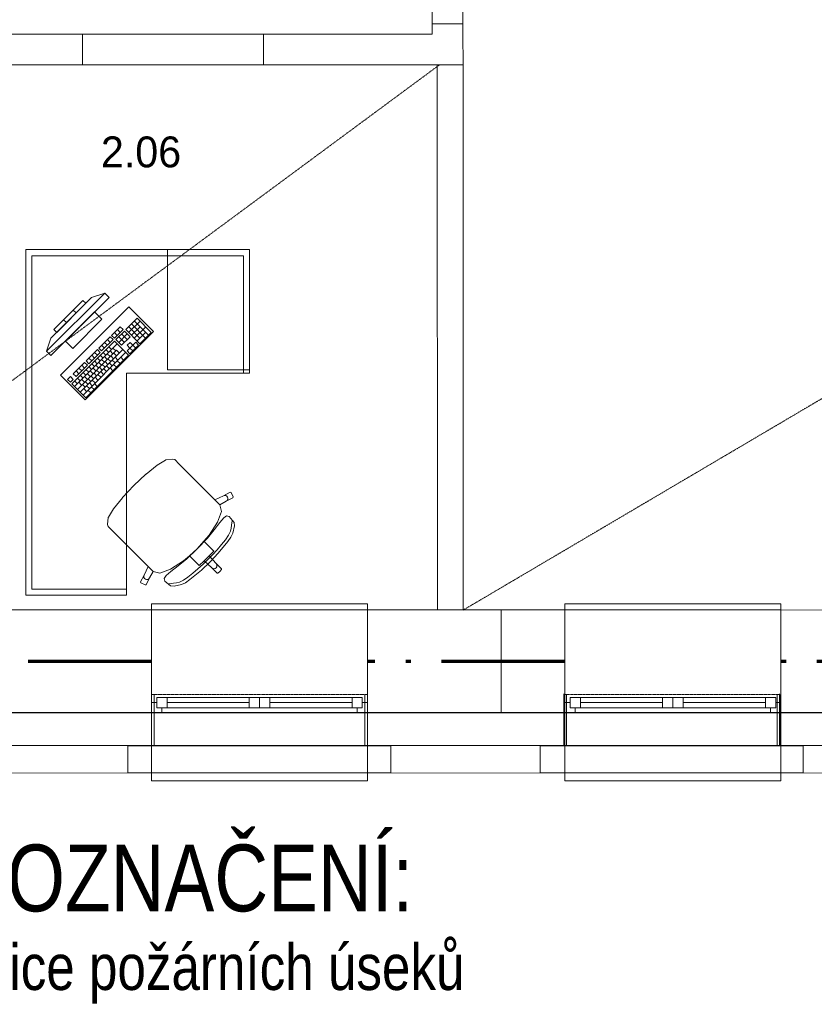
# Model space of a CAD drawing. Header units: millimetres. Extents: x -21032 to 287, y -6254 to 19135.
# Tile 5 of 12: x -9684 to -5819, y -1067 to 3720. Entities that reach past the tile are written whole.
import ezdxf

# ---------------------------------------------------------------- set-up
doc = ezdxf.new("R2010")
doc.units = ezdxf.units.MM
doc.header["$MEASUREMENT"] = 0
doc.set_wipeout_variables(frame=1)
for name, pattern in [('ACAD_ISO10W100', [18.5, 12, -3, 0.5, -3]), ('Wipeout_Contour', [1000, 0, -1000]), ('Čerchovaná M', [4.5, 2.5, -0.85, 0.3, -0.85]), ('Čerchovaná S', [3.5, 1.5, -0.85, 0.3, -0.85]), ('Čárkovaná M', [4.5, 2.5, -2])]:
    doc.linetypes.add(name, pattern=pattern)
for name, color, linetype, lineweight in [('7._2.NP (2)_2_Konstrukce - nosné', 252, 'Continuous', 0), ('7._2.NP (2)_2_Nové_3D prvky fasada nove', 252, 'Continuous', 0), ('7._2.NP (2)_2_Nové_Interiér - nábytek', 252, 'Continuous', 0), ('7._2.NP (2)_2_Nové_Konstrukce - nosné', 252, 'Continuous', 0), ('7._2.NP (2)_2_Nové_Otvory – Okna', 252, 'Continuous', 0), ('7._2.NP (2)_2_Nové_Výplně - Povrchové', 252, 'Continuous', 0), ('7._2.NP (2)_2_Nové_VÝTAH VAR 1', 252, 'Continuous', 0), ('7._2.NP (2)_2_Zóny', 252, 'Continuous', 0), ('Pož_text', 1, 'Continuous', 35), ('Pož_úseky', 5, 'ACAD_ISO10W100', 70)]:
    doc.layers.add(name, color=color, linetype=linetype, lineweight=lineweight)
doc.styles.add('GENEROVANÝ_STYL_1', font='txt')
doc.styles.add('PBŘ popis', font='arial.ttf', dxfattribs={"width": 0.8})

msp = doc.modelspace()

# ---------------------------------------------------------------- linework, layer by layer
at = {"layer": '7._2.NP (2)_2_Konstrukce - nosné', "linetype": 'Continuous'}
for p, q in [((-7678, 3699.4), (-7528, 3699.4)), ((-9378.6, 3499.7), (-9378.6, 3649.7)), ((-8498.6, 3499.7), (-8498.6, 3649.7)), ((-9042.8, 399.9), (-9042.8, 849.9)), ((-7341.6, 549.9), (-7341.6, 849.9)), ((-7031.9, 399.9), (-7031.8, 849.9)), ((-5981.9, 399.9), (-5981.8, 849.9)), ((-7341.6, 499.9), (-7341.6, 549.9)), ((-7341.6, 349.9), (-7341.6, 499.9)), ((-9042.8, 349.9), (-9042.8, 399.9)), ((-7031.9, 349.9), (-7031.9, 399.9)), ((-5981.9, 349.9), (-5981.9, 399.9))]:
    msp.add_line(p, q, dxfattribs=at)
at = {"layer": '7._2.NP (2)_2_Konstrukce - nosné', "linetype": 'Continuous', "flags": 128}
for points in [[(-7678, 3699.4), (-7678, 3649.7)], [(-7528, 3649.7), (-7528, 3699.4)], [(-9378.6, 3649.7), (-9736.1, 3649.7)], [(-7678, 3649.7), (-8498.6, 3649.7)], [(-7527.9, 3499.7), (-7528, 3649.7)], [(-9736.1, 3499.7), (-9378.6, 3499.7)], [(-8498.6, 3499.7), (-7527.9, 3499.7)], [(-9042.8, 849.9), (-11381.4, 850)], [(-7031.8, 849.9), (-7341.6, 849.9)], [(-5031.6, 849.8), (-5981.8, 849.9)], [(-11381.4, 350), (-9042.8, 349.9)], [(-7341.6, 349.9), (-7031.9, 349.9)], [(-5981.9, 349.9), (-5031.6, 349.8)]]:
    msp.add_lwpolyline(points, dxfattribs=at)
at = {"layer": '7._2.NP (2)_2_Nové_3D prvky fasada nove', "linetype": 'Continuous'}
for p, q in [((-9030.1, 439), (-9042.8, 439)), ((-7992.8, 439), (-8005.5, 439)), ((-7024.6, 439), (-7037.3, 439)), ((-5987.3, 439), (-6000, 439))]:
    msp.add_line(p, q, dxfattribs=at)
at = {"layer": '7._2.NP (2)_2_Nové_3D prvky fasada nove', "linetype": 'Continuous', "flags": 128}
for points in [[(-7678.1, 3759.7), (-7678, 3699.4)], [(-7528, 3699.4), (-7528.1, 3759.8)], [(-8498.6, 3649.7), (-9378.6, 3649.7)], [(-9378.6, 3499.7), (-8498.6, 3499.7)], [(-7341.6, 849.9), (-7992.8, 849.9)], [(-7992.8, 349.9), (-7992.8, 849.9)], [(-7992.8, 349.9), (-7341.6, 349.9)]]:
    msp.add_lwpolyline(points, dxfattribs=at)
at = {"layer": '7._2.NP (2)_2_Nové_3D prvky fasada nove', "linetype": 'Čerchovaná M', "flags": 128}
for points in [[(-9030.1, 439), (-9042.8, 439)], [(-9042.8, 439), (-7992.8, 439)], [(-8005.5, 439), (-7992.8, 439)], [(-7024.6, 439), (-7037.3, 439)], [(-7037.3, 439), (-5987.3, 439)], [(-6000, 439), (-5987.3, 439)]]:
    msp.add_lwpolyline(points, dxfattribs=at)
at = {"layer": '7._2.NP (2)_2_Nové_Interiér - nábytek', "linetype": 'Continuous'}
for p, q in [((-9654.7, 2601.7), (-9624.7, 2601.7)), ((-9654.7, 2571.7), (-9654.7, 2601.7)), ((-9624.7, 2601.7), (-8595.8, 2601.7)), ((-8965.8, 2016.7), (-8965.8, 2601.7)), ((-8595.8, 2601.7), (-8565.8, 2601.7)), ((-8565.8, 2601.7), (-8565.8, 2571.7)), ((-9654.7, 951.8), (-9654.7, 2571.7)), ((-8595.8, 2571.7), (-9624.7, 2571.7)), ((-9624.7, 2571.7), (-9624.7, 951.8)), ((-8595.8, 2001.7), (-8595.8, 2571.7)), ((-8565.8, 2571.7), (-8565.8, 2001.7)), ((-9270.6, 2390.6), (-9553.5, 2107.8)), ((-9532.3, 2086.5), (-9249.4, 2369.4)), ((-9532.3, 2171.4), (-9334.3, 2369.4)), ((-9376.7, 2355.2), (-9518.1, 2213.8)), ((-9362.6, 2341.1), (-9376.7, 2355.2)), ((-9270.6, 2390.6), (-9334.3, 2369.4)), ((-9249.4, 2369.4), (-9270.6, 2390.6)), ((-9504, 2199.7), (-9362.6, 2341.1)), ((-9320.1, 2298.7), (-9461.6, 2157.3)), ((-9409.7, 2294), (-9423.8, 2308.1)), ((-9284.8, 2263.3), (-9320.1, 2298.7)), ((-9456.8, 2246.8), (-9471, 2261)), ((-9426.2, 2121.9), (-9284.8, 2263.3)), ((-9112.7, 2268.3), (-9168.1, 2212.9)), ((-9154.3, 2199.2), (-9099, 2254.6)), ((-9058, 2185.9), (-9126.5, 2254.4)), ((-9044.1, 2199.7), (-9112.7, 2268.3)), ((-9518.1, 2213.8), (-9504, 2199.7)), ((-9195.6, 2226.5), (-9237.1, 2185)), ((-9223.4, 2171.3), (-9181.8, 2212.8)), ((-9175, 2206), (-9216.5, 2164.4)), ((-9195.7, 2199), (-9209.4, 2212.7)), ((-9181.8, 2212.8), (-9195.6, 2226.5)), ((-9147.6, 2178.5), (-9175, 2206)), ((-9168.1, 2212.9), (-9099.5, 2144.3)), ((-9099.4, 2171.9), (-9154.2, 2226.7)), ((-9140.6, 2185.5), (-9099.1, 2227)), ((-9071.8, 2172), (-9140.4, 2240.6)), ((-9126.9, 2171.8), (-9071.5, 2227.1)), ((-9553.5, 2107.8), (-9532.3, 2171.4)), ((-9461.6, 2157.3), (-9426.2, 2121.9)), ((-9223.5, 2157.5), (-9431.2, 1949.8)), ((-9244, 2178.1), (-9299.4, 2122.7)), ((-9285.7, 2109), (-9230.3, 2164.4)), ((-9244.2, 2150.5), (-9257.9, 2164.2)), ((-9230.3, 2164.4), (-9244, 2178.1)), ((-9237.1, 2185), (-9223.4, 2171.3)), ((-9154.9, 2088.9), (-9223.5, 2157.5)), ((-9209.5, 2185.1), (-9223.2, 2198.8)), ((-9216.5, 2164.4), (-9189.1, 2137)), ((-9202.8, 2150.7), (-9161.3, 2192.3)), ((-9175.3, 2150.9), (-9202.7, 2178.3)), ((-9189.1, 2137), (-9147.6, 2178.5)), ((-9161.4, 2164.7), (-9188.8, 2192.1)), ((-9113.2, 2158), (-9071.7, 2199.6)), ((-9099.5, 2144.3), (-9044.1, 2199.7)), ((-9553.5, 2107.8), (-9532.3, 2086.5)), ((-9417.4, 1936.1), (-9209.7, 2143.8)), ((-9403.7, 1922.4), (-9213.3, 2112.8)), ((-9390, 1908.7), (-9182.3, 2116.4)), ((-9306.3, 2115.8), (-9361.7, 2060.4)), ((-9292.6, 2102.1), (-9306.3, 2115.8)), ((-9299.4, 2122.7), (-9285.7, 2109)), ((-9271.8, 2122.8), (-9285.6, 2136.5)), ((-9258, 2136.7), (-9271.7, 2150.4)), ((-9251.3, 2102.3), (-9265, 2116)), ((-9237.4, 2116.1), (-9251.1, 2129.8)), ((-9230.6, 2095.5), (-9244.4, 2109.2)), ((-9216.8, 2109.3), (-9230.5, 2123)), ((-9199.6, 2099.1), (-9213.3, 2112.8)), ((-9147.8, 2123.4), (-9161.7, 2109.6)), ((-9161.7, 2109.6), (-9148, 2095.9)), ((-9147.7, 2151), (-9161.5, 2137.1)), ((-9161.5, 2137.1), (-9147.8, 2123.4)), ((-9148, 2095.9), (-9106.4, 2137.4)), ((-9147.8, 2123.4), (-9134, 2137.3)), ((-9134.1, 2109.7), (-9147.8, 2123.4)), ((-9134, 2137.3), (-9147.7, 2151)), ((-9120.1, 2151.1), (-9134, 2137.3)), ((-9120.3, 2123.6), (-9134, 2137.3)), ((-9106.4, 2137.4), (-9120.1, 2151.1)), ((-9376.3, 1894.9), (-9168.6, 2102.7)), ((-9362.6, 1881.2), (-9154.9, 2088.9)), ((-9361.7, 2060.4), (-9348, 2046.7)), ((-9348, 2046.7), (-9292.6, 2102.1)), ((-9334.2, 2060.5), (-9347.9, 2074.2)), ((-9320.3, 2074.4), (-9334, 2088.1)), ((-9306.7, 2046.9), (-9320.4, 2060.6)), ((-9306.5, 2088.2), (-9320.2, 2101.9)), ((-9292.8, 2060.7), (-9306.5, 2074.4)), ((-9279, 2074.6), (-9292.7, 2088.3)), ((-9272.2, 2053.9), (-9285.9, 2067.6)), ((-9265.1, 2088.4), (-9278.8, 2102.1)), ((-9258.3, 2067.8), (-9272.1, 2081.5)), ((-9244.5, 2081.6), (-9258.2, 2095.3)), ((-9241.2, 2057.5), (-9254.9, 2071.2)), ((-9227.3, 2071.4), (-9241, 2085.1)), ((-9220.5, 2050.7), (-9234.2, 2064.4)), ((-9213.5, 2085.2), (-9227.2, 2098.9)), ((-9206.7, 2064.6), (-9220.4, 2078.3)), ((-9196.4, 2047.4), (-9210.1, 2061.1)), ((-9179.1, 2064.7), (-9192.8, 2078.4)), ((-9368.6, 2053.5), (-9424, 1998.1)), ((-9410.3, 1984.3), (-9354.9, 2039.7)), ((-9396.5, 1998.2), (-9410.2, 2011.9)), ((-9382.6, 2012), (-9396.3, 2025.8)), ((-9368.8, 2025.9), (-9382.5, 2039.6)), ((-9354.9, 2039.7), (-9368.6, 2053.5)), ((-9348.2, 2005.3), (-9361.9, 2019)), ((-9334.4, 2019.2), (-9348.1, 2032.9)), ((-9327.6, 1998.5), (-9341.3, 2012.2)), ((-9320.5, 2033), (-9334.2, 2046.7)), ((-9313.7, 2012.4), (-9327.4, 2026.1)), ((-9299.9, 2026.2), (-9313.6, 2039.9)), ((-9296.6, 2002.1), (-9310.3, 2015.8)), ((-9286, 2040.1), (-9299.7, 2053.8)), ((-9282.7, 2016), (-9296.4, 2029.7)), ((-9268.9, 2029.8), (-9282.6, 2043.5)), ((-9262.1, 2009.2), (-9275.8, 2022.9)), ((-9255, 2043.7), (-9268.7, 2057.4)), ((-9248.2, 2023), (-9261.9, 2036.7)), ((-9234.4, 2036.9), (-9248.1, 2050.6)), ((-9231, 2012.8), (-9244.8, 2026.5)), ((-9213.7, 2030.1), (-9227.4, 2043.8)), ((-8565.8, 2016.7), (-8965.8, 2016.7)), ((-9437.9, 1984.2), (-9451.7, 1970.4)), ((-9451.7, 1970.4), (-9438, 1956.7)), ((-9438, 1956.7), (-9424.2, 1970.5)), ((-9424.2, 1970.5), (-9437.9, 1984.2)), ((-9424, 1998.1), (-9410.3, 1984.3)), ((-9403.6, 1949.9), (-9417.3, 1963.6)), ((-9389.8, 1963.8), (-9403.5, 1977.5)), ((-9375.9, 1977.6), (-9389.6, 1991.3)), ((-9369.1, 1957), (-9382.8, 1970.7)), ((-9362.1, 1991.5), (-9375.8, 2005.2)), ((-9355.3, 1970.8), (-9369, 1984.5)), ((-9341.4, 1984.7), (-9355.1, 1998.4)), ((-9338.1, 1960.6), (-9351.8, 1974.3)), ((-9324.2, 1974.4), (-9338, 1988.1)), ((-9317.5, 1953.8), (-9331.2, 1967.5)), ((-9310.4, 1988.3), (-9324.1, 2002)), ((-9303.6, 1967.6), (-9317.3, 1981.4)), ((-9289.8, 1981.5), (-9303.5, 1995.2)), ((-9275.9, 1995.3), (-9289.6, 2009)), ((-8565.8, 2001.7), (-8595.8, 2001.7)), ((-9431.2, 1949.8), (-9362.6, 1881.2)), ((-9383, 1943.1), (-9396.7, 1956.9)), ((-9365.8, 1932.9), (-9379.5, 1946.6)), ((-9359, 1912.3), (-9372.7, 1926)), ((-9351.9, 1946.7), (-9365.7, 1960.4)), ((-9345.2, 1926.1), (-9358.9, 1939.8)), ((-9338.4, 1905.5), (-9352.1, 1919.2)), ((-9331.3, 1939.9), (-9345, 1953.7)), ((-9322.8, 1921), (-9336.5, 1934.8)), ((-9307.2, 1936.6), (-9320.9, 1950.3)), ((-8973.7, 1579.6), (-8939.8, 1583.6)), ((-8939.8, 1583.6), (-8930.5, 1580.7)), ((-8930.5, 1580.7), (-8908.6, 1558.8)), ((-9069.6, 1510.2), (-9015.9, 1553.8)), ((-9015.9, 1553.8), (-8975.9, 1578.7)), ((-8975.9, 1578.7), (-8973.7, 1579.6)), ((-8908.6, 1558.8), (-8883.1, 1533.3)), ((-8883.1, 1533.3), (-8735.2, 1385.4)), ((-9128.7, 1454.7), (-9070.4, 1509.6)), ((-9070.4, 1509.6), (-9069.6, 1510.2)), ((-9128.7, 1454.7), (-9183.6, 1396.4)), ((-9184.3, 1395.5), (-9227.8, 1341.9)), ((-9183.6, 1396.4), (-9184.3, 1395.5)), ((-8735.2, 1385.4), (-8693.4, 1405)), ((-8693.4, 1405), (-8660.3, 1422)), ((-8693.4, 1405), (-8687.8, 1406.6)), ((-8687.8, 1406.6), (-8682, 1405.9)), ((-8682, 1405.9), (-8676.9, 1403.1)), ((-8646.8, 1395.3), (-8679.9, 1378.3)), ((-8676.9, 1403.1), (-8673.3, 1398.5)), ((-8673.3, 1398.5), (-8671.7, 1392.9)), ((-8671.7, 1392.9), (-8672.4, 1387.1)), ((-8660.3, 1422), (-8656.3, 1420.7)), ((-8656.3, 1420.7), (-8645.5, 1399.3)), ((-8645.5, 1399.3), (-8646.8, 1395.3)), ((-9227.8, 1341.9), (-9252.8, 1301.8)), ((-8710.9, 1361), (-8735.2, 1385.4)), ((-8711, 1361.2), (-8710.9, 1361)), ((-8679.9, 1378.3), (-8710.9, 1361)), ((-8710.9, 1361), (-8703.5, 1329)), ((-8675.3, 1381.9), (-8679.9, 1378.3)), ((-8672.4, 1387.1), (-8675.3, 1381.9)), ((-9253.6, 1299.7), (-9257.6, 1265.8)), ((-9252.8, 1301.8), (-9253.6, 1299.7)), ((-8703.5, 1329), (-8721.8, 1277.1)), ((-8710.7, 1275), (-8692.1, 1297.3)), ((-8692.1, 1297.3), (-8677.7, 1307.3)), ((-8677.7, 1307.3), (-8664.8, 1303.9)), ((-8664.8, 1303.9), (-8641.6, 1276)), ((-9257.6, 1265.8), (-9254.8, 1256.5)), ((-9254.8, 1256.5), (-9232.8, 1234.5)), ((-8721.8, 1277.1), (-8763.2, 1213.2)), ((-8738.6, 1238.8), (-8710.7, 1275)), ((-8659.2, 1232.4), (-8655.3, 1247.1)), ((-8655.3, 1247.1), (-8654.1, 1262.5)), ((-8654.1, 1262.5), (-8652.1, 1273.3)), ((-8652.1, 1273.3), (-8651.3, 1281.3)), ((-8651.3, 1281.3), (-8650.5, 1285.8)), ((-8639.8, 1259.3), (-8647.5, 1223.1)), ((-8641.6, 1276), (-8639.8, 1259.3)), ((-9232.8, 1234.5), (-9207.3, 1209)), ((-9207.3, 1209), (-9059.4, 1061.2)), ((-8820.8, 1146.8), (-8771.3, 1199.5)), ((-8763.2, 1213.2), (-8788, 1185.1)), ((-8771.3, 1199.5), (-8738.6, 1238.8)), ((-8684, 1191.7), (-8669.1, 1213.5)), ((-8656.5, 1203.9), (-8671.4, 1182.2)), ((-8669.1, 1213.5), (-8659.2, 1232.4)), ((-8647.5, 1223.1), (-8656.5, 1203.9)), ((-8788, 1185.1), (-8821.3, 1147.2)), ((-8788, 1185.1), (-8760.6, 1157.7)), ((-8760.6, 1157.7), (-8739.4, 1136.6)), ((-8723.7, 1143.1), (-8702.6, 1167.9)), ((-8671.4, 1182.2), (-8718.2, 1125.5)), ((-8702.6, 1167.9), (-8684, 1191.7)), ((-8887.3, 1089.1), (-8859.1, 1113.9)), ((-8820.8, 1146.8), (-8873.6, 1097.3)), ((-8859.1, 1113.9), (-8821.3, 1147.2)), ((-8859.1, 1113.9), (-8831.7, 1086.6)), ((-8787, 1089), (-8775, 1101)), ((-8763.1, 1112.9), (-8775, 1101)), ((-8769.1, 1095), (-8746.3, 1118.5)), ((-8739.4, 1136.6), (-8763.1, 1112.9)), ((-8763.1, 1112.9), (-8729.1, 1076.4)), ((-8718.2, 1125.5), (-8757.3, 1083.3)), ((-8746.3, 1118.5), (-8723.7, 1143.1)), ((-9059.4, 1061.2), (-9079, 1019.4)), ((-9035, 1036.9), (-9059.4, 1061.2)), ((-8951.1, 1047.8), (-8887.3, 1089.1)), ((-8912.9, 1064.6), (-8949, 1036.7)), ((-8873.6, 1097.3), (-8912.9, 1064.6)), ((-8831.7, 1086.6), (-8810.6, 1065.4)), ((-8792.6, 1072.2), (-8817.2, 1049.7)), ((-8810.6, 1065.4), (-8787, 1089)), ((-8799.5, 1044.2), (-8757.3, 1083.3)), ((-8769.1, 1095), (-8792.6, 1072.2)), ((-8787, 1089), (-8750.4, 1055)), ((-8750.4, 1055), (-8745.6, 1051.8)), ((-8750.4, 1055), (-8724.3, 1029)), ((-8734.1, 1051.9), (-8729.2, 1055.1)), ((-8725.9, 1060), (-8729.2, 1055.1)), ((-8729.1, 1076.4), (-8725.8, 1071.5)), ((-8729.1, 1076.4), (-8703, 1050.3)), ((-8724.7, 1065.8), (-8725.9, 1060)), ((-8725.8, 1071.5), (-8724.7, 1065.8)), ((-9079, 1019.4), (-9096, 986.3)), ((-9079, 1019.4), (-9080.6, 1013.8)), ((-9080.6, 1013.8), (-9080, 1007.9)), ((-9080, 1007.9), (-9077.1, 1002.8)), ((-9069.3, 972.8), (-9052.3, 1005.9)), ((-9056, 1001.3), (-9052.3, 1005.9)), ((-9052.3, 1005.9), (-9035, 1036.9)), ((-9035.2, 1036.9), (-9035, 1036.9)), ((-9035, 1036.9), (-9003, 1029.5)), ((-9003, 1029.5), (-8951.1, 1047.8)), ((-8971.3, 1018), (-8981.3, 1003.7)), ((-8949, 1036.7), (-8971.3, 1018)), ((-8865.7, 1009.9), (-8887.6, 995.1)), ((-8841.9, 1028.5), (-8865.7, 1009.9)), ((-8856.2, 997.4), (-8799.5, 1044.2)), ((-8817.2, 1049.7), (-8841.9, 1028.5)), ((-8745.6, 1051.8), (-8739.8, 1050.7)), ((-8739.8, 1050.7), (-8734.1, 1051.9)), ((-8724.3, 1029), (-8720.1, 1029)), ((-8720.1, 1029), (-8711.5, 1037.5)), ((-8703, 1046.1), (-8711.5, 1037.5)), ((-8703, 1050.3), (-8703, 1046.1)), ((-9096, 986.3), (-9094.7, 982.3)), ((-9094.7, 982.3), (-9073.3, 971.5)), ((-9077.1, 1002.8), (-9072.6, 999.2)), ((-9073.3, 971.5), (-9069.3, 972.8)), ((-9072.6, 999.2), (-9066.9, 997.7)), ((-9066.9, 997.7), (-9061.1, 998.4)), ((-9061.1, 998.4), (-9056, 1001.3)), ((-8981.3, 1003.7), (-8977.9, 990.8)), ((-8977.9, 990.8), (-8950.1, 967.6)), ((-8955.4, 977.3), (-8959.9, 976.5)), ((-8947.3, 978), (-8955.4, 977.3)), ((-8950.1, 967.6), (-8933.3, 965.7)), ((-8936.6, 980.1), (-8947.3, 978)), ((-8921.2, 981.2), (-8936.6, 980.1)), ((-8933.3, 965.7), (-8897.2, 973.5)), ((-8906.4, 985.1), (-8921.2, 981.2)), ((-8887.6, 995.1), (-8906.4, 985.1)), ((-8897.2, 973.5), (-8877.9, 982.5)), ((-8877.9, 982.5), (-8856.2, 997.4)), ((-9654.7, 921.8), (-9654.7, 951.8)), ((-9624.7, 921.8), (-9654.7, 921.8)), ((-9624.7, 951.8), (-9164.6, 951.8)), ((-9164.6, 921.8), (-9624.7, 921.8)), ((-9164.6, 951.8), (-9164.6, 921.8))]:
    msp.add_line(p, q, dxfattribs=at)
at = {"layer": '7._2.NP (2)_2_Nové_Interiér - nábytek', "linetype": 'Continuous', "flags": 128}
for points in [[(-9654.7, 2601.7), (-8565.8, 2601.7), (-8565.8, 2001.7), (-9164.6, 2001.7), (-9164.6, 921.8), (-9654.7, 921.8)], [(-9486.3, 1991.1), (-9366.1, 1870.9), (-9033.8, 2203.2), (-9154, 2323.4)]]:
    msp.add_lwpolyline(points, close=True, dxfattribs=at)
at = {"layer": '7._2.NP (2)_2_Nové_Konstrukce - nosné', "linetype": 'Continuous'}
for p, q in [((-9043, 441.7), (-9043, 351.7)), ((-7993, 441.7), (-7993, 351.7)), ((-7037.6, 441.6), (-7037.6, 351.6)), ((-5987.6, 441.6), (-5987.6, 351.6))]:
    msp.add_line(p, q, dxfattribs=at)
at = {"layer": '7._2.NP (2)_2_Nové_Konstrukce - nosné', "linetype": 'Continuous', "flags": 128}
for points in [[(-7652.9, 3499.7), (-7651.5, 849.7)], [(-7526.5, 849.7), (-7527.9, 3499.8)], [(-9043, 351.7), (-11431.8, 351.8)], [(-7037.6, 351.6), (-7993, 351.7)], [(-5031.9, 351.6), (-5987.6, 351.6)]]:
    msp.add_lwpolyline(points, dxfattribs=at)
at = {"layer": '7._2.NP (2)_2_Nové_Otvory – Okna', "linetype": 'Continuous'}
for p, q in [((-7992.8, 879.9), (-9042.8, 879.9)), ((-9042.8, 879.9), (-9042.8, 849.9)), ((-7992.8, 849.9), (-7992.8, 879.9)), ((-5981.8, 879.9), (-7031.8, 879.9)), ((-7031.8, 879.9), (-7031.8, 849.9)), ((-5981.8, 849.9), (-5981.8, 879.9)), ((-7992.8, 849.9), (-9042.8, 849.9)), ((-9042.8, 399.9), (-9042.8, 849.9)), ((-7992.8, 399.9), (-7992.8, 849.9)), ((-7031.9, 399.9), (-7031.8, 849.9)), ((-5981.8, 849.9), (-7031.8, 849.9)), ((-5981.9, 399.9), (-5981.8, 849.9)), ((-9043, 441.7), (-9043, 351.7)), ((-7993, 441.7), (-7993, 351.7)), ((-7037.6, 441.6), (-7037.6, 351.6)), ((-5987.6, 441.6), (-5987.6, 351.6)), ((-9017.8, 399.9), (-9042.8, 399.9)), ((-9042.8, 349.9), (-9042.8, 399.9)), ((-9042.8, 349.9), (-9042.8, 399.9)), ((-8967.8, 424.9), (-9017.8, 424.9)), ((-9017.8, 424.9), (-9017.8, 374.9)), ((-9017.8, 374.9), (-9017.8, 399.9)), ((-8567.8, 424.9), (-8967.8, 424.9)), ((-8967.8, 374.9), (-8967.8, 424.9)), ((-8567.8, 424.9), (-8967.8, 424.9)), ((-8567.8, 399.9), (-8967.8, 399.9)), ((-8517.8, 424.9), (-8567.8, 424.9)), ((-8567.8, 424.9), (-8567.8, 374.9)), ((-8467.8, 424.9), (-8517.8, 424.9)), ((-8517.8, 424.9), (-8517.8, 374.9)), ((-8517.8, 374.9), (-8517.8, 424.9)), ((-8067.8, 424.9), (-8467.8, 424.9)), ((-8467.8, 374.9), (-8467.8, 424.9)), ((-8067.8, 424.9), (-8467.8, 424.9)), ((-8067.8, 399.9), (-8467.8, 399.9)), ((-8017.8, 424.9), (-8067.8, 424.9)), ((-8067.8, 424.9), (-8067.8, 374.9)), ((-8017.8, 374.9), (-8017.8, 424.9)), ((-7992.8, 399.9), (-8017.8, 399.9)), ((-8017.8, 399.9), (-8017.8, 374.9)), ((-7992.8, 349.9), (-7992.8, 399.9)), ((-7992.8, 349.9), (-7992.8, 399.9)), ((-7006.9, 399.9), (-7031.9, 399.9)), ((-7031.9, 349.9), (-7031.9, 399.9)), ((-7031.9, 349.9), (-7031.9, 399.9)), ((-7006.9, 424.9), (-7006.9, 374.9)), ((-7006.9, 374.9), (-7006.9, 399.9)), ((-6956.9, 424.9), (-7006.9, 424.9)), ((-6956.9, 374.9), (-6956.9, 424.9)), ((-6556.9, 399.9), (-6956.9, 399.9)), ((-6556.9, 424.9), (-6956.9, 424.9)), ((-6556.9, 424.9), (-6956.9, 424.9)), ((-6556.9, 424.9), (-6556.9, 374.9)), ((-6506.9, 424.9), (-6556.9, 424.9)), ((-6456.9, 424.9), (-6506.9, 424.9)), ((-6506.9, 424.9), (-6506.9, 374.9)), ((-6506.9, 374.9), (-6506.9, 424.9)), ((-6056.9, 424.9), (-6456.9, 424.9)), ((-6456.9, 374.9), (-6456.9, 424.9)), ((-6056.9, 424.9), (-6456.9, 424.9)), ((-6056.9, 399.9), (-6456.9, 399.9)), ((-6006.9, 424.9), (-6056.9, 424.9)), ((-6056.9, 424.9), (-6056.9, 374.9)), ((-6006.9, 374.9), (-6006.9, 424.9)), ((-5981.9, 399.9), (-6006.9, 399.9)), ((-6006.9, 399.9), (-6006.9, 374.9)), ((-5981.9, 349.9), (-5981.9, 399.9)), ((-5981.9, 349.9), (-5981.9, 399.9)), ((-7993, 351.7), (-9043, 351.7)), ((-7992.8, 349.9), (-9042.8, 349.9)), ((-9042.8, 349.9), (-8992.8, 349.9)), ((-8992.8, 374.9), (-9017.8, 374.9)), ((-9017.8, 374.9), (-8967.8, 374.9)), ((-8992.8, 349.9), (-8992.8, 374.9)), ((-8992.8, 349.9), (-8517.8, 349.9)), ((-8967.8, 374.9), (-8567.8, 374.9)), ((-8567.8, 374.9), (-8517.8, 374.9)), ((-8517.8, 374.9), (-8467.8, 374.9)), ((-8517.8, 349.9), (-8042.8, 349.9)), ((-8467.8, 374.9), (-8067.8, 374.9)), ((-8067.8, 374.9), (-8017.8, 374.9)), ((-8017.8, 374.9), (-8042.8, 374.9)), ((-8042.8, 374.9), (-8042.8, 349.9)), ((-8042.8, 349.9), (-7992.8, 349.9)), ((-5987.6, 351.6), (-7037.6, 351.6)), ((-5981.9, 349.9), (-7031.9, 349.9)), ((-7031.9, 349.9), (-6981.9, 349.9)), ((-6981.9, 374.9), (-7006.9, 374.9)), ((-7006.9, 374.9), (-6956.9, 374.9)), ((-6981.9, 349.9), (-6981.9, 374.9)), ((-6981.9, 349.9), (-6506.9, 349.9)), ((-6956.9, 374.9), (-6556.9, 374.9)), ((-6556.9, 374.9), (-6506.9, 374.9)), ((-6506.9, 374.9), (-6456.9, 374.9)), ((-6506.9, 349.9), (-6031.9, 349.9)), ((-6456.9, 374.9), (-6056.9, 374.9)), ((-6056.9, 374.9), (-6006.9, 374.9)), ((-6006.9, 374.9), (-6031.9, 374.9)), ((-6031.9, 374.9), (-6031.9, 349.9)), ((-6031.9, 349.9), (-5981.9, 349.9)), ((-7992.8, 19.9), (-9042.8, 19.9)), ((-5981.9, 19.9), (-7031.9, 19.9))]:
    msp.add_line(p, q, dxfattribs=at)
at = {"layer": '7._2.NP (2)_2_Nové_VÝTAH VAR 1', "linetype": 'Čárkovaná M'}
for p, q in [((-7526.5, 849.7), (-821.7, 4800.2)), ((-11231.7, 849.8), (-7642.9, 3499.7))]:
    msp.add_line(p, q, dxfattribs=at)
at = {"layer": 'Pož_úseky', "ltscale": 50}
for p, q in [((-9042.8, 599.9), (-11432.6, 600)), ((-7031.8, 599.9), (-7992.8, 599.9)), ((-5031.6, 599.8), (-5981.8, 599.9))]:
    msp.add_line(p, q, dxfattribs=at)

# ---------------------------------------------------------------- texts
at = {"layer": '7._2.NP (2)_2_Zóny', "linetype": 'Continuous', "insert": (-9094.2, 3151.9), "char_height": 150, "attachment_point": 2, "style": 'GENEROVANÝ_STYL_1'}
msp.add_mtext('\\A1;\\pt0;2.06', dxfattribs=at)
at = {"layer": 'Pož_text', "ltscale": 75, "style": 'PBŘ popis', "width": 0.8}
for s, height, p in [('LEGENDA OZNAČENÍ:', 324.844, (-11582, -615.3)), ('Hranice požárních úseků', 222.75, (-10274.2, -997.5))]:
    msp.add_text(s, height=height, dxfattribs=at).set_placement(p)

# ---------------------------------------------------------------- wipeouts: each hides what was drawn before it
at = {"linetype": 'Wipeout_Contour', "ltscale": 41716.177085}
msp.add_wipeout([(-161.7, 191.6), (-20644.7, 189.7), (-20647.1, 56.9), (-161.7, 58.8)], dxfattribs=at).dxf.layer = '7._2.NP (2)_2_Nové_Výplně - Povrchové'

# ---------------------------------------------------------------- next in the draw order: linework, layer by layer
at = {"layer": '7._2.NP (2)_2_Nové_3D prvky fasada nove', "linetype": 'Continuous'}
for p, q in [((-9042.8, 439), (-9042.8, 189.7)), ((-9030.1, 439), (-9030.1, 148.8)), ((-8005.5, 439), (-8005.5, 148.8)), ((-7992.8, 439), (-7992.8, 189.7)), ((-7037.3, 439), (-7037.3, 189.7)), ((-7024.6, 439), (-7024.6, 148.8)), ((-6000, 439), (-6000, 148.8)), ((-5987.3, 439), (-5987.3, 189.7)), ((-9157.1, 189.7), (-9157.1, 146.6)), ((-9042.8, 189.7), (-9157.1, 189.7)), ((-9150.5, 146.6), (-9157.1, 146.6)), ((-9150.5, 146.6), (-9147.2, 136.4)), ((-9115.6, 146.6), (-9118.9, 136.4)), ((-9090.6, 146.6), (-9115.6, 146.6)), ((-9090.6, 158), (-9090.6, 146.6)), ((-9042.8, 158), (-9090.6, 158)), ((-9042.8, 158), (-9042.8, 148.8)), ((-9030.1, 148.8), (-9042.8, 148.8)), ((-7992.8, 148.8), (-8005.5, 148.8)), ((-7878.5, 189.7), (-7992.8, 189.7)), ((-7992.8, 158), (-7992.8, 148.8)), ((-7944.9, 158), (-7992.8, 158)), ((-7944.9, 158), (-7944.9, 146.6)), ((-7920, 146.6), (-7944.9, 146.6)), ((-7920, 146.6), (-7916.6, 136.4)), ((-7885, 146.6), (-7888.4, 136.4)), ((-7878.5, 146.6), (-7885, 146.6)), ((-7878.5, 189.7), (-7878.5, 146.6)), ((-7151.6, 189.7), (-7151.6, 146.6)), ((-7037.3, 189.7), (-7151.6, 189.7)), ((-7145.1, 146.6), (-7151.6, 146.6)), ((-7145.1, 146.6), (-7141.7, 136.4)), ((-7110.1, 146.6), (-7113.5, 136.4)), ((-7085.2, 146.6), (-7110.1, 146.6)), ((-7085.2, 158), (-7085.2, 146.6)), ((-7037.3, 158), (-7085.2, 158)), ((-7037.3, 158), (-7037.3, 148.8)), ((-7024.6, 148.8), (-7037.3, 148.8)), ((-5987.3, 148.8), (-6000, 148.8)), ((-5873, 189.7), (-5987.3, 189.7)), ((-5987.3, 158), (-5987.3, 148.8)), ((-5939.5, 158), (-5987.3, 158)), ((-5939.5, 158), (-5939.5, 146.6)), ((-5914.5, 146.6), (-5939.5, 146.6)), ((-5914.5, 146.6), (-5911.2, 136.4)), ((-5879.6, 146.6), (-5882.9, 136.4)), ((-5873, 146.6), (-5879.6, 146.6)), ((-5873, 189.7), (-5873, 146.6)), ((-9147.2, 136.4), (-9138.5, 130)), ((-9127.7, 130), (-9138.5, 130)), ((-9118.9, 136.4), (-9127.7, 130)), ((-7916.6, 136.4), (-7907.9, 130)), ((-7897.1, 130), (-7907.9, 130)), ((-7888.4, 136.4), (-7897.1, 130)), ((-7141.7, 136.4), (-7133, 130)), ((-7122.2, 130), (-7133, 130)), ((-7113.5, 136.4), (-7122.2, 130)), ((-5911.2, 136.4), (-5902.4, 130)), ((-5891.6, 130), (-5902.4, 130)), ((-5882.9, 136.4), (-5891.6, 130))]:
    msp.add_line(p, q, dxfattribs=at)
at = {"layer": '7._2.NP (2)_2_Nové_3D prvky fasada nove', "linetype": 'Čerchovaná M', "flags": 128}
for points in [[(-9042.8, 439), (-9042.8, 189.7)], [(-9042.8, 439), (-9042.8, 189.7)], [(-9030.1, 148.8), (-9030.1, 439)], [(-8005.5, 148.8), (-8005.5, 439)], [(-7992.8, 439), (-7992.8, 189.7)], [(-7992.8, 439), (-7992.8, 189.7)], [(-7037.3, 439), (-7037.3, 189.7)], [(-7037.3, 439), (-7037.3, 189.7)], [(-7024.6, 148.8), (-7024.6, 439)], [(-6000, 148.8), (-6000, 439)], [(-5987.3, 439), (-5987.3, 189.7)], [(-5987.3, 439), (-5987.3, 189.7)], [(-9157.1, 189.7), (-9157.1, 146.6)], [(-9042.8, 189.7), (-9157.1, 189.7)], [(-9157.1, 189.7), (-9157.1, 146.6)], [(-9157.1, 189.7), (-7878.5, 189.7)], [(-9157.1, 146.6), (-9150.5, 146.6)], [(-9157.1, 146.6), (-7878.5, 146.6)], [(-9150.5, 146.6), (-9147.2, 136.4)], [(-9150.5, 146.6), (-9147.2, 136.4)], [(-9118.9, 136.4), (-9115.6, 146.6)], [(-9115.6, 146.6), (-9090.6, 146.6)], [(-9090.6, 146.6), (-9090.6, 158)], [(-9090.6, 158), (-9042.8, 158)], [(-9042.8, 158), (-9042.8, 148.8)], [(-9042.8, 148.8), (-9030.1, 148.8)], [(-7992.8, 148.8), (-8005.5, 148.8)], [(-7992.8, 189.7), (-7878.5, 189.7)], [(-7992.8, 158), (-7992.8, 148.8)], [(-7944.9, 158), (-7992.8, 158)], [(-7944.9, 146.6), (-7944.9, 158)], [(-7920, 146.6), (-7944.9, 146.6)], [(-7916.6, 136.4), (-7920, 146.6)], [(-7885, 146.6), (-7888.4, 136.4)], [(-7885, 146.6), (-7888.4, 136.4)], [(-7878.5, 146.6), (-7885, 146.6)], [(-7878.5, 189.7), (-7878.5, 146.6)], [(-7878.5, 189.7), (-7878.5, 146.6)], [(-7151.6, 189.7), (-7151.6, 146.6)], [(-7037.3, 189.7), (-7151.6, 189.7)], [(-7151.6, 189.7), (-7151.6, 146.6)], [(-7151.6, 189.7), (-5873, 189.7)], [(-7151.6, 146.6), (-7145.1, 146.6)], [(-7151.6, 146.6), (-5873, 146.6)], [(-7145.1, 146.6), (-7141.7, 136.4)], [(-7145.1, 146.6), (-7141.7, 136.4)], [(-7113.5, 136.4), (-7110.1, 146.6)], [(-7110.1, 146.6), (-7085.2, 146.6)], [(-7085.2, 146.6), (-7085.2, 158)], [(-7085.2, 158), (-7037.3, 158)], [(-7037.3, 158), (-7037.3, 148.8)], [(-7037.3, 148.8), (-7024.6, 148.8)], [(-5987.3, 148.8), (-6000, 148.8)], [(-5987.3, 189.7), (-5873, 189.7)], [(-5987.3, 158), (-5987.3, 148.8)], [(-5939.5, 158), (-5987.3, 158)], [(-5939.5, 146.6), (-5939.5, 158)], [(-5914.5, 146.6), (-5939.5, 146.6)], [(-5911.2, 136.4), (-5914.5, 146.6)], [(-5879.6, 146.6), (-5882.9, 136.4)], [(-5879.6, 146.6), (-5882.9, 136.4)], [(-5873, 146.6), (-5879.6, 146.6)], [(-5873, 189.7), (-5873, 146.6)], [(-5873, 189.7), (-5873, 146.6)], [(-9147.2, 136.4), (-9138.5, 130)], [(-9147.2, 136.4), (-9138.5, 130)], [(-9138.5, 130), (-9127.7, 130)], [(-9138.5, 130), (-7897.1, 130)], [(-9127.7, 130), (-9118.9, 136.4)], [(-7907.9, 130), (-7916.6, 136.4)], [(-7897.1, 130), (-7907.9, 130)], [(-7888.4, 136.4), (-7897.1, 130)], [(-7888.4, 136.4), (-7897.1, 130)], [(-7141.7, 136.4), (-7133, 130)], [(-7141.7, 136.4), (-7133, 130)], [(-7133, 130), (-7122.2, 130)], [(-7133, 130), (-5891.6, 130)], [(-7122.2, 130), (-7113.5, 136.4)], [(-5902.4, 130), (-5911.2, 136.4)], [(-5891.6, 130), (-5902.4, 130)], [(-5882.9, 136.4), (-5891.6, 130)], [(-5882.9, 136.4), (-5891.6, 130)]]:
    msp.add_lwpolyline(points, dxfattribs=at)
at = {"layer": '7._2.NP (2)_2_Nové_Konstrukce - nosné', "linetype": 'Continuous', "flags": 128}
for points in [[(-161.7, 191.6), (-20644.7, 189.7)], [(-20779.9, 56.9), (-28.9, 58.8)]]:
    msp.add_lwpolyline(points, dxfattribs=at)

# ---------------------------------------------------------------- next in the draw order: wipeouts: each hides what was drawn before it
at = {"linetype": 'Wipeout_Contour', "ltscale": 34077.833017}
msp.add_wipeout([(-9158, 190.2), (-9158.1, 59.4), (-7878.5, 59), (-7878.5, 189.8)], dxfattribs=at).dxf.layer = '7._2.NP (2)_2_Nové_Výplně - Povrchové'
at = {"linetype": 'Wipeout_Contour', "ltscale": 26057.46152}
msp.add_wipeout([(-7152.6, 190.2), (-7152.6, 59.4), (-5873.1, 59), (-5873, 189.8)], dxfattribs=at).dxf.layer = '7._2.NP (2)_2_Nové_Výplně - Povrchové'

# ---------------------------------------------------------------- next in the draw order: linework, layer by layer
at = {"layer": '7._2.NP (2)_2_Nové_3D prvky fasada nove', "linetype": 'Continuous'}
for p, q in [((-9158.1, 59.4), (-9158, 190.2)), ((-9158, 190.2), (-7878.5, 189.8)), ((-7878.5, 59), (-7878.5, 189.8)), ((-7152.6, 190.2), (-5873, 189.8)), ((-7152.6, 59.4), (-7152.6, 190.2)), ((-5873.1, 59), (-5873, 189.8)), ((-9158.1, 59.4), (-7878.5, 59)), ((-7152.6, 59.4), (-5873.1, 59))]:
    msp.add_line(p, q, dxfattribs=at)
at = {"layer": '7._2.NP (2)_2_Nové_3D prvky fasada nove', "linetype": 'Čerchovaná S'}
for p, q in [((-9158, 190.1), (-7878.5, 189.7)), ((-7152.6, 190.1), (-5873, 189.7))]:
    msp.add_line(p, q, dxfattribs=at)
at = {"layer": '7._2.NP (2)_2_Nové_Konstrukce - nosné', "linetype": 'Continuous'}
for p, q in [((-9043, 441.7), (-9043, 191.7)), ((-7993, 441.7), (-7993, 191.7)), ((-7037.6, 441.6), (-7037.6, 191.6)), ((-5987.6, 441.6), (-5987.6, 191.6))]:
    msp.add_line(p, q, dxfattribs=at)
at = {"layer": '7._2.NP (2)_2_Nové_Konstrukce - nosné', "linetype": 'Continuous', "flags": 128}
for points in [[(-11431.8, 191.8), (-9043, 191.7)], [(-7993, 191.7), (-7037.6, 191.6)], [(-5987.6, 191.6), (-5031.9, 191.6)]]:
    msp.add_lwpolyline(points, dxfattribs=at)
at = {"layer": '7._2.NP (2)_2_Nové_Otvory – Okna', "linetype": 'Continuous'}
for p, q in [((-9043, 441.7), (-9043, 191.7)), ((-7993, 441.7), (-7993, 191.7)), ((-7037.6, 441.6), (-7037.6, 191.6)), ((-5987.6, 441.6), (-5987.6, 191.6)), ((-9042.8, 19.9), (-9042.8, 349.9)), ((-7992.8, 349.9), (-7992.8, 19.9)), ((-7031.9, 19.9), (-7031.9, 349.9)), ((-5981.9, 349.9), (-5981.9, 19.9)), ((-7993, 191.7), (-9043, 191.7)), ((-5987.6, 191.6), (-7037.6, 191.6))]:
    msp.add_line(p, q, dxfattribs=at)

doc.saveas('drawing.dxf')
